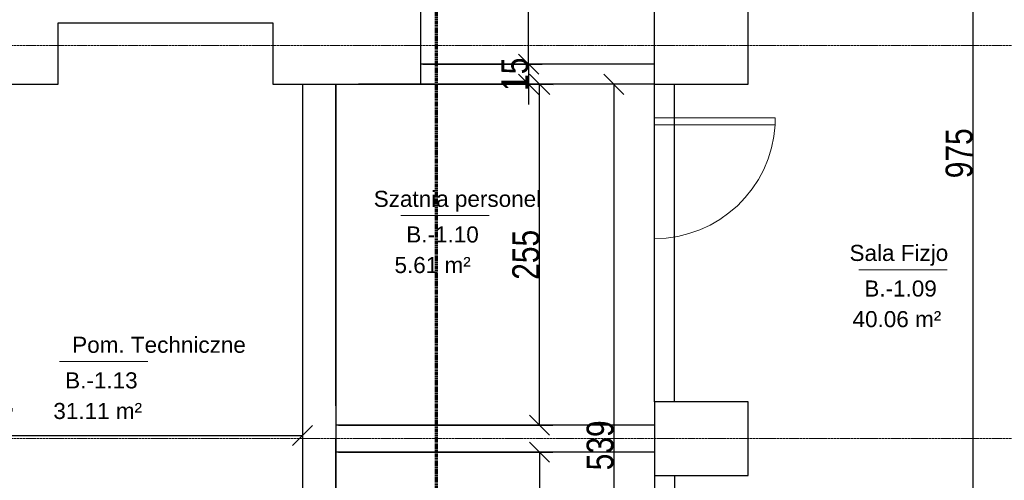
# Model space of a CAD drawing. Header units: millimetres. Extents: x -56641 to 6003, y -24465 to 16563.
# Tile 68 of 79: x -24221 to -16879, y -870 to 2568. Entities that reach past the tile are written whole.
import ezdxf

# ---------------------------------------------------------------- set-up
doc = ezdxf.new("R2010")
doc.units = ezdxf.units.MM
for name, pattern in [('Kreska', [6.35, 3.175, -3.175]), ('Linia siatki', [22.225, 12.7, -3.175, 3.175, -3.175]), ('Ponad', [3.96875, 2.38125, -1.5875])]:
    doc.linetypes.add(name, pattern=pattern)
for name, color, linetype, lineweight in [('A-ANNO-DIMS', 7, 'Continuous', 5), ('A-AREA-IDEN', 7, 'Continuous', 5), ('A-DOOR', 7, 'Continuous', 5), ('A-WALL', 7, 'Continuous', 5), ('G-ANNO-SYMB', 7, 'Continuous', 5), ('S-GRID', 7, 'Continuous', 5), ('S-STRS-MBND', 7, 'Ponad', 5)]:
    doc.layers.add(name, color=color, linetype=linetype, lineweight=lineweight)
doc.styles.add('Arial_2', font='arial.ttf', dxfattribs={"width": 0.8, "height": 200})
doc.styles.add('Arial_3', font='arial.ttf', dxfattribs={"height": 120})
doc.dimstyles.new('REVIT_standard', dxfattribs={"dimscale": 304.8, "dimtxt": 204.05188, "dimasz": 0.492126, "dimexe": 0.328084, "dimexo": 0.0625, "dimgap": 0, "dimtad": 1, "dimdec": 0, "dimlfac": 0.1, "dimzin": 0, "dimdsep": 46, "dimtxsty": 'Arial_2', "dimblk1": 'OBLIQUE', "dimblk2": 'OBLIQUE', "dimsah": 1, "dimcen": 0.09, "dimazin": 0, "dimtfac": 1, "dimtdec": 4, "dimtix": 1, "dimtmove": 0, "dimatfit": 3, "dimfxl": 0.328084, "dimfxlon": 1, "dimtvp": 1, "dimtolj": 1, "dimtzin": 0, "dimarcsym": 2})

# ---------------------------------------------------------------- blocks, each defined once
blk = doc.blocks.new('_Oblique')
at = {"color": 0, "linetype": 'ByBlock', "lineweight": -2}
blk.add_line((-0.5, -0.5), (0.5, 0.5), dxfattribs=at)
blk = doc.blocks.new('DIMBLOCK6-RZUT PIWNICY')
at = {"layer": 'A-ANNO-DIMS', "color": 0, "lineweight": -2, "transparency": 16777216}
for p, q in [((-26783.4, -454.1), (-26783.4, -635)), ((-22112.4, -454.1), (-22112.4, -635)), ((-26783.4, -535), (-22112.4, -535))]:
    blk.add_line(p, q, dxfattribs=at)
at = {"layer": 'Defpoints', "color": 0, "transparency": 16777216}
for p in [(-26783.4, -435), (-22112.4, -435), (-22112.4, -535)]:
    blk.add_point(p, dxfattribs=at)
at = {"layer": 'A-ANNO-DIMS', "color": 0, "lineweight": -2, "transparency": 16777216, "xscale": 150, "yscale": 150, "zscale": 150, "rotation": 180}
blk.add_blockref('_Oblique', (-26783.4, -535), dxfattribs=at)
at = {"layer": 'A-ANNO-DIMS', "color": 0, "lineweight": -2, "transparency": 16777216, "xscale": 150, "yscale": 150, "zscale": 150}
blk.add_blockref('_Oblique', (-22112.4, -535), dxfattribs=at)
at = {"layer": 'A-ANNO-DIMS', "color": 0, "transparency": 16777216, "insert": (-24447.9, -432.9), "char_height": 200, "width": 440.752, "attachment_point": 5, "style": 'Arial_2'}
blk.add_mtext('\\A1;467', dxfattribs=at)
blk = doc.blocks.new('AN_pomieszczenia - Room Tag With Area-359654-RZUT PIWNICY')
at = {"layer": 'A-AREA-IDEN'}
for p in [(-3.295, 0), (3.295, 0)]:
    blk.add_line(p, (0, 0), dxfattribs=at)
blk = doc.blocks.new('M_Jednoskrzydłowe płytowe - 90-1507568-RZUT PIWNICY')
at = {"layer": 'A-DOOR'}
for p, q in [((399, -60), (399, -960.2)), ((450, -60), (399, -60)), ((450, -60), (450, -960.2)), ((450, -960.2), (399, -960.2))]:
    blk.add_line(p, q, dxfattribs=at)
blk.add_arc((450, -60), 901.7, 180, 266.7576, dxfattribs=at)
blk = doc.blocks.new('*D370')
at = {"layer": 'A-ANNO-DIMS', "color": 0, "lineweight": -2, "transparency": 16777216}
for p, q in [((-21214.4, 6445.6), (-20326, 6445.6)), ((-20426, 2235.6), (-20426, 6445.6)), ((-21214.4, 2235.6), (-20326, 2235.6))]:
    blk.add_line(p, q, dxfattribs=at)
at = {"layer": 'Defpoints', "color": 0, "transparency": 16777216}
for p in [(-21233.4, 6445.6), (-20426, 6445.6), (-21233.4, 2235.6)]:
    blk.add_point(p, dxfattribs=at)
at = {"layer": 'A-ANNO-DIMS', "color": 0, "lineweight": -2, "transparency": 16777216, "xscale": 150, "yscale": 150, "zscale": 150}
for p, rotation in [((-20426, 6445.6), 90), ((-20426, 2235.6), 270)]:
    blk.add_blockref('_Oblique', p, dxfattribs=dict(at, rotation=rotation))
at = {"layer": 'A-ANNO-DIMS', "color": 0, "transparency": 16777216, "insert": (-20526.4, 4340.6), "char_height": 200, "attachment_point": 5, "rotation": 90, "style": 'Arial_2'}
blk.add_mtext('\\A1;417', dxfattribs=at)
blk = doc.blocks.new('*D371')
at = {"layer": 'A-ANNO-DIMS', "color": 0, "lineweight": -2, "transparency": 16777216}
for p, q in [((-20426, 2235.6), (-20426, 2385.6)), ((-21214.4, 2235.6), (-20326, 2235.6)), ((-20426, 2235.6), (-20426, 2085.6)), ((-21214.4, 2085.6), (-20326, 2085.6)), ((-20426, 2085.6), (-20426, 1935.6))]:
    blk.add_line(p, q, dxfattribs=at)
at = {"layer": 'Defpoints', "color": 0, "transparency": 16777216}
for p in [(-21233.4, 2235.6), (-21233.4, 2085.6), (-20426, 2085.6)]:
    blk.add_point(p, dxfattribs=at)
at = {"layer": 'A-ANNO-DIMS', "color": 0, "lineweight": -2, "transparency": 16777216, "xscale": 150, "yscale": 150, "zscale": 150}
for p, rotation in [((-20426, 2235.6), 270), ((-20426, 2085.6), 90)]:
    blk.add_blockref('_Oblique', p, dxfattribs=dict(at, rotation=rotation))
at = {"layer": 'A-ANNO-DIMS', "color": 0, "transparency": 16777216, "insert": (-20528.1, 2160.6), "char_height": 200, "attachment_point": 5, "rotation": 90, "style": 'Arial_2'}
blk.add_mtext('\\A1;15', dxfattribs=at)
blk = doc.blocks.new('*D373')
at = {"layer": 'A-ANNO-DIMS', "color": 0, "lineweight": -2, "transparency": 16777216}
for p, q in [((-18839.4, 6445.6), (-17013, 6445.6)), ((-17113, 6445.6), (-17113, -3304.4)), ((-18839.4, -3304.4), (-17013, -3304.4))]:
    blk.add_line(p, q, dxfattribs=at)
at = {"layer": 'Defpoints', "color": 0, "transparency": 16777216}
for p in [(-18858.4, 6445.6), (-18858.4, -3304.4), (-17113, -3304.4)]:
    blk.add_point(p, dxfattribs=at)
at = {"layer": 'A-ANNO-DIMS', "color": 0, "lineweight": -2, "transparency": 16777216, "xscale": 150, "yscale": 150, "zscale": 150}
for p, rotation in [((-17113, 6445.6), 90), ((-17113, -3304.4), 270)]:
    blk.add_blockref('_Oblique', p, dxfattribs=dict(at, rotation=rotation))
at = {"layer": 'A-ANNO-DIMS', "color": 0, "transparency": 16777216, "insert": (-17215.2, 1570.6), "char_height": 200, "attachment_point": 5, "rotation": 90, "style": 'Arial_2'}
blk.add_mtext('\\A1;975', dxfattribs=at)
blk = doc.blocks.new('*D388')
at = {"layer": 'A-ANNO-DIMS', "color": 0, "lineweight": -2, "transparency": 16777216}
for p, q in [((-19507.5, 2085.6), (-19890, 2085.6)), ((-19790, 2085.6), (-19790, -3304.4)), ((-19507.5, -3304.4), (-19890, -3304.4))]:
    blk.add_line(p, q, dxfattribs=at)
at = {"layer": 'Defpoints', "color": 0, "transparency": 16777216}
for p in [(-19488.4, 2085.6), (-19790, -3304.4), (-19488.4, -3304.4)]:
    blk.add_point(p, dxfattribs=at)
at = {"layer": 'A-ANNO-DIMS', "color": 0, "lineweight": -2, "transparency": 16777216, "xscale": 150, "yscale": 150, "zscale": 150}
for p, rotation in [((-19790, 2085.6), 90), ((-19790, -3304.4), 270)]:
    blk.add_blockref('_Oblique', p, dxfattribs=dict(at, rotation=rotation))
at = {"layer": 'A-ANNO-DIMS', "color": 0, "transparency": 16777216, "insert": (-19892.2, -609.4), "char_height": 200, "attachment_point": 5, "rotation": 90, "style": 'Arial_2'}
blk.add_mtext('\\A1;539', dxfattribs=at)
blk = doc.blocks.new('*D398')
at = {"layer": 'A-ANNO-DIMS', "color": 0, "lineweight": -2, "transparency": 16777216}
for p, q in [((-21843.8, -659.4), (-20244.6, -659.4)), ((-20344.6, -659.4), (-20344.6, -3304.4)), ((-21843.4, -3304.4), (-20244.6, -3304.4))]:
    blk.add_line(p, q, dxfattribs=at)
at = {"layer": 'Defpoints', "color": 0, "transparency": 16777216}
for p in [(-21862.8, -659.4), (-21862.4, -3304.4), (-20344.6, -3304.4)]:
    blk.add_point(p, dxfattribs=at)
at = {"layer": 'A-ANNO-DIMS', "color": 0, "lineweight": -2, "transparency": 16777216, "xscale": 150, "yscale": 150, "zscale": 150}
for p, rotation in [((-20344.6, -659.4), 90), ((-20344.6, -3304.4), 270)]:
    blk.add_blockref('_Oblique', p, dxfattribs=dict(at, rotation=rotation))
at = {"layer": 'A-ANNO-DIMS', "color": 0, "transparency": 16777216, "insert": (-20446.7, -1981.9), "char_height": 200, "attachment_point": 5, "rotation": 90, "style": 'Arial_2'}
blk.add_mtext('\\A1;265', dxfattribs=at)
blk = doc.blocks.new('*D399')
at = {"layer": 'A-ANNO-DIMS', "color": 0, "lineweight": -2, "transparency": 16777216}
for p, q in [((-21843.4, 2085.6), (-20243.9, 2085.3)), ((-20344.3, -459.6), (-20343.9, 2085.4)), ((-21843.8, -459.4), (-20244.3, -459.7))]:
    blk.add_line(p, q, dxfattribs=at)
at = {"layer": 'Defpoints', "color": 0, "transparency": 16777216}
for p in [(-21862.4, 2085.6), (-20343.9, 2085.4), (-21862.8, -459.4)]:
    blk.add_point(p, dxfattribs=at)
at = {"layer": 'A-ANNO-DIMS', "color": 0, "lineweight": -2, "transparency": 16777216, "xscale": 150, "yscale": 150, "zscale": 150}
for p, rotation in [((-20343.9, 2085.4), 89.99099476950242), ((-20344.3, -459.6), 269.9909947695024)]:
    blk.add_blockref('_Oblique', p, dxfattribs=dict(at, rotation=rotation))
at = {"layer": 'A-ANNO-DIMS', "color": 0, "transparency": 16777216, "insert": (-20446.3, 812.9), "char_height": 200, "attachment_point": 5, "rotation": 89.99099, "style": 'Arial_2'}
blk.add_mtext('\\A1;255', dxfattribs=at)

msp = doc.modelspace()

# ---------------------------------------------------------------- linework, layer by layer
for p, q in [((-19488.416, 2235.593), (-21233.416, 2235.593)), ((-21862.416, 2085.593), (-21862.416, -3304.407)), ((-21233.416, 2085.593), (-21693.416, 2085.593)), ((-19488.416, 2085.593), (-21233.416, 2085.593)), ((-19488.416, 2085.593), (-18788.416, 2085.593)), ((-19488.416, -284.407), (-19488.416, 2085.593)), ((-19338.416, -284.407), (-19338.416, 2085.593)), ((-19488.416, -459.407), (-21862.816, -459.407)), ((-19488.416, -659.407), (-21862.816, -659.407)), ((-19488.416, -834.407), (-19488.416, -3304.407)), ((-19338.416, -834.407), (-19338.416, -3304.407))]:
    msp.add_line(p, q)
at = {"layer": 'A-WALL', "lineweight": 25}
for p, q in [((-21233.416, 2665.593), (-21233.416, 2085.593)), ((-19488.416, 2085.593), (-19488.416, 2665.593)), ((-18788.416, 2085.593), (-18788.416, 2665.593)), ((-23933.416, 2545.593), (-22333.416, 2545.593)), ((-23933.416, 2085.593), (-23933.416, 2545.593)), ((-22333.416, 2545.593), (-22333.416, 2085.593)), ((-24933.416, 2085.593), (-23933.416, 2085.593)), ((-22333.416, 2085.593), (-21693.416, 2085.593)), ((-22112.416, 2085.593), (-22112.416, -3304.407)), ((-21862.416, -314.407), (-21862.416, 2085.593)), ((-18788.416, -284.407), (-19488.416, -284.407)), ((-19488.416, -284.407), (-19488.416, -834.407)), ((-18788.416, -834.407), (-18788.416, -284.407)), ((-21862.416, -3304.407), (-21862.416, -564.407)), ((-19488.416, -834.407), (-18788.416, -834.407))]:
    msp.add_line(p, q, dxfattribs=at)
at = {"layer": 'G-ANNO-SYMB', "linetype": 'Kreska', "lineweight": 70}
msp.add_line((-21113.016, -23094.679), (-21113.016, 9589.963), dxfattribs=at)
at = {"layer": 'S-GRID', "linetype": 'Linia siatki'}
for p, q in [((-55866.741, 2375.593), (1287.74, 2375.593)), ((-55866.741, -559.407), (1287.74, -559.407))]:
    msp.add_line(p, q, dxfattribs=at)
at = {"layer": 'S-STRS-MBND'}
msp.add_line((-21862.816, 1641.618), (-21862.816, -789.407), dxfattribs=at)

# ---------------------------------------------------------------- block references
at = {"layer": 'A-AREA-IDEN', "xscale": 99.99999999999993, "yscale": 99.99999999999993, "zscale": 99.99999999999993}
for p in [(-21050.471, 1105.374), (-17634.773, 701.594), (-23594.354, 16)]:
    msp.add_blockref('AN_pomieszczenia - Room Tag With Area-359654-RZUT PIWNICY', p, dxfattribs=at)
at = {"layer": 'A-DOOR', "rotation": 90.00000000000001}
msp.add_blockref('M_Jednoskrzydłowe płytowe - 90-1507568-RZUT PIWNICY', (-19548.416, 1385.002), dxfattribs=at)

# ---------------------------------------------------------------- texts
at = {"layer": 'A-AREA-IDEN', "char_height": 120, "attachment_point": 1, "style": 'Arial_3'}
for s, insert, width in [('Szatnia personel', (-21581.052, 1290.74), 1240.49978), ('B.-1.10', (-21338.135, 1024.955), 705.485), ('Sala Fizjo ', (-18033.017, 886.96), 873.83937), ('5.61 m²', (-21426.091, 796.641), 857.80562), ('B.-1.09', (-17922.437, 621.175), 705.485), ('40.06 m²', (-18010.392, 392.86), 857.80562), ('Pom. Techniczne', (-23829.474, 201.366), 1579.26211), ('B.-1.13', (-23882.018, -64.419), 705.485), ('31.11 m²', (-23969.973, -292.733), 857.80562)]:
    msp.add_mtext(s, dxfattribs=dict(at, insert=insert, width=width))

# ---------------------------------------------------------------- dimensions: what is measured, and where the dimension line sits
at = {"layer": 'A-ANNO-DIMS', "color": 250, "true_color": 0x303030}
dim = msp.add_linear_dim(base=(-20425.998, 6445.593), p1=(-21233.416, 2235.593), p2=(-21233.416, 6445.593), angle=90, text='417', dimstyle='REVIT_standard', override={"dimpost": '<>', "dimfxl": 5393.709299}, dxfattribs=at)
dim.commit()
dim.dimension.update_dxf_attribs({"geometry": '*D370', "text_midpoint": (-20526.407, 4340.593)})
for p1, p2, distance, picture, middle in [((-18858.416, 6445.593), (-18858.416, -3304.407), 1745.366, '*D373', (-17215.164, 1570.593)), ((-21862.816, -459.407), (-21862.416, 2085.593), -1518.475, '*D399', (-20446.256, 812.87))]:
    dim = msp.add_aligned_dim(p1=p1, p2=p2, distance=distance, dimstyle='REVIT_standard', override={"dimpost": '<>', "dimfxl": 5393.709299}, dxfattribs=at)
    dim.commit()
    dim.dimension.update_dxf_attribs({"geometry": picture, "text_midpoint": middle})
for base, p1, p2, picture, middle in [((-20425.998, 2085.593), (-21233.416, 2235.593), (-21233.416, 2085.593), '*D371', (-20528.112, 2160.593)), ((-19790, -3304.407), (-19488.416, 2085.593), (-19488.416, -3304.407), '*D388', (-19892.183, -609.407)), ((-20344.552646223, -3304.40745201), (-21862.81602307, -659.40745201), (-21862.41602307, -3304.40745201), '*D398', (-20446.667243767, -1981.90745201))]:
    dim = msp.add_linear_dim(base=base, p1=p1, p2=p2, angle=90, dimstyle='REVIT_standard', override={"dimpost": '<>', "dimfxl": 5393.709299}, dxfattribs=at)
    dim.commit()
    dim.dimension.update_dxf_attribs({"geometry": picture, "text_midpoint": middle})
dim = msp.add_linear_dim(base=(-22112.416, -535), p1=(-26783.416, -435), p2=(-22112.416, -435), dimstyle='REVIT_standard', override={"dimpost": '<>', "dimfxl": 4840}, dxfattribs=at)
dim.commit()
dim.dimension.update_dxf_attribs({"geometry": 'DIMBLOCK6-RZUT PIWNICY', "text_midpoint": (-24447.916, -432.885)})

doc.saveas('drawing.dxf')
